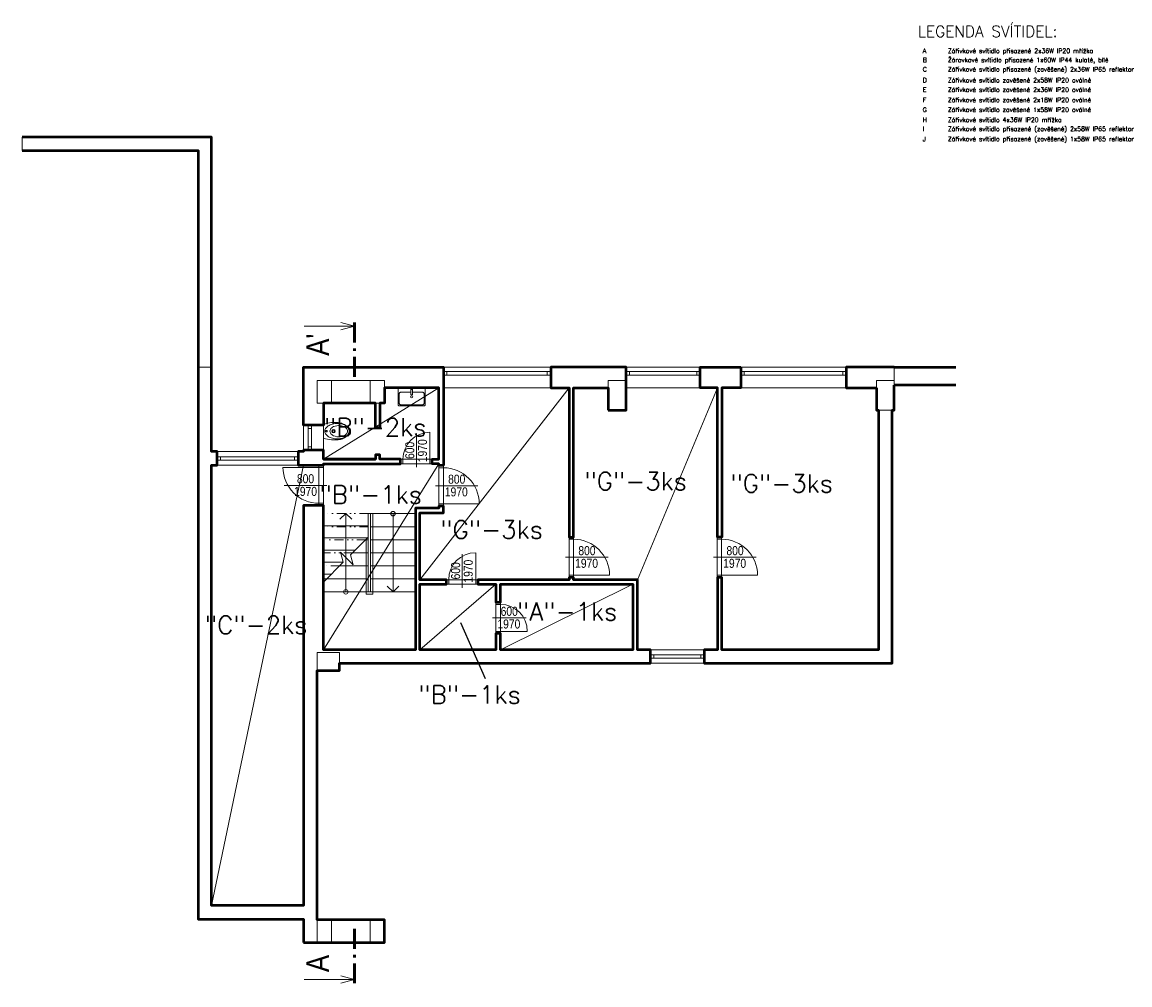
# Model space of a CAD drawing. Header units: millimetres. Extents: x 26913 to 168082, y -32666 to 98813.
# Tile 17 of 19: x 110982 to 135641, y 16142 to 37563. Entities that reach past the tile are written whole.
import ezdxf
from ezdxf.enums import TextEntityAlignment as Align

# ---------------------------------------------------------------- set-up
doc = ezdxf.new("R2010")
doc.units = ezdxf.units.MM
doc.header["$LTSCALE"] = 400
doc.linetypes.add('DIVIDE', pattern=[1.25, 0.5, -0.25, 0, -0.25, 0, -0.25])
doc.layers.get('0').update_dxf_attribs({"color": 250})
doc.layers.add('6-TEXT', color=3, linetype='Continuous')
for name, color, linetype, lineweight in [('B_pohled', 7, 'Continuous', 18), ('B_rozhraní', 7, 'Continuous', 13), ('B_sanita', 7, 'Continuous', 18), ('B_výplně otvorů', 7, 'Continuous', 18), ('B_řez', 7, 'Continuous', 50), ('N_popis', 10, 'Continuous', 13), ('NAD', 7, 'DIVIDE', 18), ('S_tenká', 120, 'Continuous', 18), ('S_tlustá', 220, 'Continuous', 50)]:
    doc.layers.add(name, color=color, linetype=linetype, lineweight=lineweight)
doc.styles.add('ROMANS', font='romans.shx', dxfattribs={"width": 0.8})
doc.styles.get("Standard").update_dxf_attribs({"font": 'ARIALN.TTF'})

# ---------------------------------------------------------------- blocks, each defined once
blk = doc.blocks.new('*U92')
at = {"color": 0}
for p, q in [((0, 75), (2390, 75)), ((0, 75), (0, 0)), ((0, 0), (2390, 0)), ((75, 75), (75, 0)), ((2315, 0), (2315, 75)), ((2390, 0), (2390, 75))]:
    blk.add_line(p, q, dxfattribs=at)
blk = doc.blocks.new('*U93')
at = {"color": 0}
for p, q in [((0, 75), (1650, 75)), ((0, 75), (0, 0)), ((0, 0), (1650, 0)), ((75, 75), (75, 0)), ((1575, 0), (1575, 75)), ((1650, 0), (1650, 75))]:
    blk.add_line(p, q, dxfattribs=at)
blk = doc.blocks.new('*U94')
at = {"color": 0}
for p, q in [((0, 75), (2350, 75)), ((0, 75), (0, 0)), ((0, 0), (2350, 0)), ((75, 75), (75, 0)), ((2275, 0), (2275, 75)), ((2350, 0), (2350, 75))]:
    blk.add_line(p, q, dxfattribs=at)
blk = doc.blocks.new('*U101')
for p, q in [((0, -78), (0, 671)), ((-350, 100), (-350, 0)), ((350, 100), (350, 0))]:
    blk.add_line(p, q)
at = {"linetype": 'ByBlock'}
for p, q in [((300, 100), (300, 700)), ((-300, 100), (-350, 100)), ((-300, 0), (-350, 0)), ((-300, 100), (-300, 0)), ((300, 0), (300, 100)), ((350, 100), (300, 100)), ((350, 0), (300, 0))]:
    blk.add_line(p, q, dxfattribs=at)
at = {"linetype": 'Continuous'}
for p, q in [((300, 100), (-300, 100)), ((300, 0), (-300, 0))]:
    blk.add_line(p, q, dxfattribs=at)
at = {"linetype": 'ByBlock'}
blk.add_arc((300, 100), 600, 90, 180, dxfattribs=at)
at = {"flags": 8}
blk.add_attdef('SIRKA', text='', height=100, rotation=90, dxfattribs=at).set_placement((13, 298), align=Align.BOTTOM_CENTER)
blk.add_attdef('VYSKA', text='', height=100, rotation=90, dxfattribs=at).set_placement((35, 290), align=Align.TOP_CENTER)
blk = doc.blocks.new('*U96')
at = {"linetype": 'ByBlock'}
for p, q in [((-450, 0), (-400, 0)), ((-400, 0), (-400, -100)), ((400, -100), (400, 0)), ((-450, -100), (-400, -100)), ((-400, -100), (-400, -900)), ((400, 0), (450, 0)), ((400, -100), (450, -100))]:
    blk.add_line(p, q, dxfattribs=at)
for p, q in [((-450, -100), (-450, 0)), ((0, 78), (0, -871)), ((450, -100), (450, 0))]:
    blk.add_line(p, q)
at = {"linetype": 'Continuous'}
for p, q in [((-400, 0), (400, 0)), ((-400, -100), (400, -100))]:
    blk.add_line(p, q, dxfattribs=at)
at = {"linetype": 'ByBlock'}
blk.add_arc((-400, -100), 800, 270, 0, dxfattribs=at)
at = {"flags": 8}
blk.add_attdef('SIRKA', text='', height=100, rotation=90, dxfattribs=at).set_placement((13, -397), align=Align.BOTTOM_CENTER)
blk.add_attdef('VYSKA', text='', height=100, rotation=90, dxfattribs=at).set_placement((35, -396), align=Align.TOP_CENTER)
blk = doc.blocks.new('*U97')
for p, q in [((0, -78), (0, 871)), ((-450, 100), (-450, 0)), ((450, 100), (450, 0))]:
    blk.add_line(p, q)
at = {"linetype": 'ByBlock'}
for p, q in [((400, 100), (400, 900)), ((-400, 100), (-450, 100)), ((-400, 100), (-400, 0)), ((400, 0), (400, 100)), ((450, 100), (400, 100)), ((450, 0), (400, 0)), ((-400, 0), (-450, 0))]:
    blk.add_line(p, q, dxfattribs=at)
at = {"linetype": 'Continuous'}
for p, q in [((400, 100), (-400, 100)), ((400, 0), (-400, 0))]:
    blk.add_line(p, q, dxfattribs=at)
at = {"linetype": 'ByBlock'}
blk.add_arc((400, 100), 800, 90, 180, dxfattribs=at)
at = {"flags": 8}
blk.add_attdef('SIRKA', text='', height=100, rotation=90, dxfattribs=at).set_placement((13, 399), align=Align.BOTTOM_CENTER)
blk.add_attdef('VYSKA', text='', height=100, rotation=90, dxfattribs=at).set_placement((35, 390), align=Align.TOP_CENTER)
blk = doc.blocks.new('*U102')
for p, q in [((0, -78), (0, 671)), ((-350, 100), (-350, 0)), ((350, 100), (350, 0))]:
    blk.add_line(p, q)
at = {"linetype": 'ByBlock'}
for p, q in [((300, 100), (300, 700)), ((-300, 100), (-350, 100)), ((-300, 0), (-350, 0)), ((-300, 100), (-300, 0)), ((300, 0), (300, 100)), ((350, 100), (300, 100)), ((350, 0), (300, 0))]:
    blk.add_line(p, q, dxfattribs=at)
at = {"linetype": 'Continuous'}
for p, q in [((300, 100), (-300, 100)), ((300, 0), (-300, 0))]:
    blk.add_line(p, q, dxfattribs=at)
at = {"linetype": 'ByBlock'}
blk.add_arc((300, 100), 600, 90, 180, dxfattribs=at)
at = {"flags": 8}
blk.add_attdef('SIRKA', text='', height=100, rotation=90, dxfattribs=at).set_placement((13, 298), align=Align.BOTTOM_CENTER)
blk.add_attdef('VYSKA', text='', height=100, rotation=90, dxfattribs=at).set_placement((35, 290), align=Align.TOP_CENTER)
blk = doc.blocks.new('*U95')
for p, q in [((0, -78), (0, 671)), ((-350, 100), (-350, 0)), ((350, 100), (350, 0))]:
    blk.add_line(p, q)
at = {"linetype": 'ByBlock'}
for p, q in [((300, 100), (300, 700)), ((-300, 100), (-350, 100)), ((-300, 0), (-350, 0)), ((-300, 100), (-300, 0)), ((300, 0), (300, 100)), ((350, 100), (300, 100)), ((350, 0), (300, 0))]:
    blk.add_line(p, q, dxfattribs=at)
at = {"linetype": 'Continuous'}
for p, q in [((300, 100), (-300, 100)), ((300, 0), (-300, 0))]:
    blk.add_line(p, q, dxfattribs=at)
at = {"linetype": 'ByBlock'}
blk.add_arc((300, 100), 600, 90, 180, dxfattribs=at)
at = {"flags": 8}
blk.add_attdef('SIRKA', text='', height=100, rotation=90, dxfattribs=at).set_placement((13, 298), align=Align.BOTTOM_CENTER)
blk.add_attdef('VYSKA', text='', height=100, rotation=90, dxfattribs=at).set_placement((35, 290), align=Align.TOP_CENTER)
blk = doc.blocks.new('*U103')
for p, q in [((0, -78), (0, 871)), ((-450, 100), (-450, 0)), ((450, 100), (450, 0))]:
    blk.add_line(p, q)
at = {"linetype": 'ByBlock'}
for p, q in [((400, 100), (400, 900)), ((-400, 100), (-450, 100)), ((-400, 0), (-450, 0)), ((-400, 100), (-400, 0)), ((400, 0), (400, 100)), ((450, 100), (400, 100)), ((450, 0), (400, 0))]:
    blk.add_line(p, q, dxfattribs=at)
at = {"linetype": 'Continuous'}
for p, q in [((400, 100), (-400, 100)), ((400, 0), (-400, 0))]:
    blk.add_line(p, q, dxfattribs=at)
at = {"linetype": 'ByBlock'}
blk.add_arc((400, 100), 800, 90, 180, dxfattribs=at)
at = {"flags": 8}
blk.add_attdef('SIRKA', text='', height=100, rotation=90, dxfattribs=at).set_placement((13, 398), align=Align.BOTTOM_CENTER)
blk.add_attdef('VYSKA', text='', height=100, rotation=90, dxfattribs=at).set_placement((35, 390), align=Align.TOP_CENTER)
blk = doc.blocks.new('*U70')
at = {"color": 0}
for p, q in [((0, 75), (1200, 75)), ((0, 75), (0, 0)), ((0, 0), (1200, 0)), ((75, 75), (75, 0)), ((1125, 0), (1125, 75)), ((1200, 0), (1200, 75))]:
    blk.add_line(p, q, dxfattribs=at)
blk = doc.blocks.new('*U98')
for p, q in [((0, -78), (0, 871)), ((-450, 100), (-450, 0)), ((450, 100), (450, 0))]:
    blk.add_line(p, q)
at = {"linetype": 'ByBlock'}
for p, q in [((400, 100), (400, 900)), ((-400, 100), (-450, 100)), ((-400, 0), (-450, 0)), ((-400, 100), (-400, 0)), ((400, 0), (400, 100)), ((450, 100), (400, 100)), ((450, 0), (400, 0))]:
    blk.add_line(p, q, dxfattribs=at)
at = {"linetype": 'Continuous'}
for p, q in [((400, 100), (-400, 100)), ((400, 0), (-400, 0))]:
    blk.add_line(p, q, dxfattribs=at)
at = {"linetype": 'ByBlock'}
blk.add_arc((400, 100), 800, 90, 180, dxfattribs=at)
at = {"flags": 8}
blk.add_attdef('SIRKA', text='', height=100, rotation=90, dxfattribs=at).set_placement((13, 398), align=Align.BOTTOM_CENTER)
blk.add_attdef('VYSKA', text='', height=100, rotation=90, dxfattribs=at).set_placement((35, 390), align=Align.TOP_CENTER)
blk = doc.blocks.new('*U99')
at = {"color": 0}
for p, q in [((0, 75), (1800, 75)), ((0, 75), (0, 0)), ((0, 0), (1800, 0)), ((75, 75), (75, 0)), ((1725, 0), (1725, 75)), ((1800, 0), (1800, 75))]:
    blk.add_line(p, q, dxfattribs=at)
blk = doc.blocks.new('*U100')
at = {"color": 0}
for p, q in [((0, 75), (560, 75)), ((0, 75), (0, 0)), ((0, 0), (560, 0)), ((75, 75), (75, 0)), ((485, 0), (485, 75)), ((560, 0), (560, 75))]:
    blk.add_line(p, q, dxfattribs=at)
blk = doc.blocks.new('*U104')
at = {"ltscale": 5}
for p, q in [((34.8, 0), (0, 0)), ((32.31, 2.61), (34.8, 0)), ((32.31, -2.61), (34.8, 0))]:
    blk.add_line(p, q, dxfattribs=at)
blk.add_circle((0, 0), 1, dxfattribs=at)
blk = doc.blocks.new('*U105')
at = {"ltscale": 5}
for p, q in [((34.8, 0), (0, 0)), ((32.31, 2.61), (34.8, 0)), ((32.31, -2.61), (34.8, 0))]:
    blk.add_line(p, q, dxfattribs=at)
blk.add_circle((0, 0), 1, dxfattribs=at)
blk = doc.blocks.new('UMYVADLO_PULT_600X400')
blk.add_lwpolyline([(300, 25), (300, 375, 0.414214), (275, 400), (-275, 400, 0.414214), (-300, 375), (-300, 25, 0.414214), (-275, 0), (275, 0, 0.414214)], format="xyb", close=True)
blk.add_lwpolyline([(15, 100), (250, 100, 0.414214), (275, 125), (275, 350, 0.414214), (250, 375), (-250, 375, 0.414214), (-275, 350), (-275, 125, 0.414214), (-250, 100), (-15, 100)], format="xyb")
blk.add_lwpolyline([(-15, 70), (-20, 70), (-20, 30), (20, 30), (20, 70), (15, 70)])
blk.add_lwpolyline([(-15, 155), (-15, 35), (15, 35), (15, 155)], close=True)
blk.add_circle((0, 200), 25)
blk = doc.blocks.new('A$C0BE674CB')
blk.add_line((-150.592724, 0), (150.592724, 0))
for centre, radius in [((0.013214, -225.145218), 37.5), ((0.013214, -225.145218), 24), ((-0.000015, -69.792725), 17.5)]:
    blk.add_circle(centre, radius)
for centre, radius, start, end in [((-150.592747, -4), 4, 89.9852599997, 163.163498), ((35.54599, -284.333954), 149.405289, 119.906661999, 156.7666240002), ((-0.000015, -222.534195), 78.11203, 90, 119.906661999), ((-0.000015, -141.108673), 111.985252, 57.1394809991, 90.0000759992), ((-0.000015, -222.534195), 78.11203, 60.093338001, 90), ((-35.546021, -284.333954), 149.405289, 23.2333759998, 60.093338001), ((-38.25827, -200.336365), 182.494919, 31.5552829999, 57.1394809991), ((-169.67754, -341.915284), 295.374023, 353.8547900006, 23.23349), ((-191.542118, -294.472382), 362.376892, 15.0042569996, 31.5553740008), ((-791.895573, -289.012238), 988.640137, 6.2498699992, 16.8248749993), ((-246.82349, -309.289276), 419.609497, 359.5397489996, 15.0042649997), ((-520.29279, -259.264405), 715.413086, 358.1969679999, 6.2498699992), ((24.889042, -410.808167), 134, 207.6050609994, 243.6271099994), ((-73.15435, -355.656739), 248.270081, 310.8612060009, 332.2022550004), ((-153.260212, -343.682923), 278.861816, 332.3949969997, 353.8547900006), ((-113.051106, -342.15326), 280.46167, 324.2046809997, 338.9079900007), ((-210.403385, -283.300446), 403.42392, 332.2023390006, 346.2259060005), ((-178.213001, -316.362122), 350.542023, 338.4063799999, 352.4776460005), ((-230.799412, -309.41803), 403.5849, 352.4776540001, 359.5397489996), ((-277.253987, -266.912293), 472.253998, 346.2259289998, 358.1977310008), ((-0.013245, -460.979798), 78, 270, 296.3728959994), ((-0.000015, -481.597138), 98.548065, 270, 283.3984169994), ((-0.000015, -477.756806), 98.373566, 270.0000739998, 287.0153729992), ((-13.600356, -424.501892), 157.240784, 283.3984189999, 310.8612060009), ((-11.864981, -438.985474), 138.919754, 287.0153749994, 308.1805950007), ((-53.054817, -385.416535), 206.493668, 307.5571400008, 325.0084800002)]:
    blk.add_arc(centre, radius, start, end)
at = {"extrusion": (0, 0, -1)}
for centre, radius, start, end in [((-520.292782, -259.264405), 715.413086, 358.1969679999, 6.2498699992), ((-791.895565, -289.012238), 988.640137, 6.2498699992, 16.8248749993), ((-246.823452, -309.289276), 419.609497, 359.5398480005, 15.0043719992), ((-191.54208, -294.472382), 362.376892, 15.0043719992, 31.5555040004), ((-169.677501, -341.915284), 295.374023, 353.8549040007, 23.2335890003), ((-38.25824, -200.336365), 182.494919, 31.5552829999, 57.1394770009), ((0.000015, -141.108673), 111.985252, 57.1394770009, 90.0000639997), ((-150.592708, -4), 4, 90.0003440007, 163.1746519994), ((-277.253963, -266.912293), 472.253998, 346.2251510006, 358.1969679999), ((-210.403347, -283.300446), 403.42392, 332.2024770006, 346.2260279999), ((-230.799373, -309.41803), 403.5849, 352.4777760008, 359.5398480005), ((-178.212963, -316.362122), 350.542023, 338.4065090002, 352.4777760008), ((-113.051067, -342.15326), 280.46167, 324.2048720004, 338.908164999), ((-73.154323, -355.656739), 248.270081, 310.8609919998, 332.2020419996), ((-153.260174, -343.682923), 278.861816, 332.3951570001, 353.8549040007), ((24.889073, -410.808167), 134, 207.605064, 243.627106), ((-53.05479, -385.416535), 206.493668, 307.5569150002, 325.0082629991), ((-13.600326, -424.501892), 157.240784, 283.3983459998, 310.8611600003), ((-11.864948, -438.985474), 138.919754, 287.0154879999, 308.1806949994), ((-0.013214, -460.979798), 78, 270, 296.3729099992), ((0.000015, -477.756806), 98.373566, 270.0000759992, 287.015381), ((0.000015, -481.597138), 98.548065, 270, 283.3984070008)]:
    blk.add_arc(centre, radius, start, end, dxfattribs=at)
blk = doc.blocks.new('*U166')
at = {"color": 0, "linetype": 'ByBlock'}
for p, q in [((0, 11.27), (11.25, 11.27)), ((-0.01, -134.07), (11.24, -134.07))]:
    blk.add_line(p, q, dxfattribs=at)
at = {"color": 0, "linetype": 'ByBlock', "const_width": 0.63}
for points in [[(0, 12.15), (0, 7.65)], [(0, 6.39), (0, 5.76)], [(0, 4.5), (0, 0)], [(-0.01, -127.3), (-0.01, -122.8)], [(-0.01, -129.19), (-0.01, -128.56)], [(-0.01, -134.95), (-0.01, -130.45)]]:
    blk.add_lwpolyline(points, dxfattribs=at)
at = {"color": 0, "linetype": 'ByBlock'}
for points in [[(3.05, 12.09), (0, 11.27), (3.05, 10.44)], [(3.04, -134.9), (-0.01, -134.07), (3.05, -133.27)]]:
    blk.add_lwpolyline(points, dxfattribs=at)
blk.add_attdef('ŘEZ_1K', (5.73, 9.63), '', height=5, rotation=269.9958, dxfattribs=at)
at = {"color": 0, "linetype": 'ByBlock', "flags": 12}
blk.add_attdef('ŘEZ_2K', text='', height=5, rotation=269.9958, dxfattribs=at).set_placement((5.72, -132.43), align=Align.RIGHT)

msp = doc.modelspace()

# ---------------------------------------------------------------- linework, layer by layer
at = {"layer": '6-TEXT'}
msp.add_line((121300, 22950), (120750, 24200), dxfattribs=at)
at = {"layer": 'B_pohled'}
for p, q in [((118688, 24887), (118688, 26627)), ((118738, 26627), (118738, 24887)), ((118788, 26627), (118788, 24837)), ((118638, 24837), (118638, 26052))]:
    msp.add_line(p, q, dxfattribs=at)
for points in [[(117688, 27837), (120258, 29427)], [(119838, 25157), (123158, 29427)], [(124678, 25157), (126458, 29427)], [(115198, 17907), (117248, 27707)], [(117688, 23597), (120258, 27737)], [(119738, 26627), (118688, 26627)], [(117688, 26357), (118688, 26357)], [(119738, 26337), (118738, 26337)], [(118688, 26102), (118294, 25708), (118354, 25485), (118071, 25768), (118131, 25545), (117688, 25102)], [(117688, 26087), (118673, 26087)], [(118688, 26047), (118633, 26047)], [(119738, 26047), (118738, 26047)], [(117688, 25817), (118403, 25817)], [(118688, 25757), (118343, 25757)], [(119738, 25757), (118738, 25757)], [(117688, 25547), (118130, 25547)], [(118688, 25467), (118053, 25467)], [(119738, 25467), (118738, 25467)], [(117688, 25277), (117863, 25277)], [(118688, 25177), (117688, 25177)], [(119738, 25177), (118738, 25177)], [(119838, 23597), (121528, 25057)], [(121628, 23597), (124578, 25057)], [(119738, 24887), (117688, 24887)], [(118788, 24837), (118638, 24837)]]:
    msp.add_lwpolyline(points, dxfattribs=at)
at = {"layer": 'B_pohled', "linetype": 'DIVIDE'}
for points in [[(118688, 26627), (117688, 26627)], [(118688, 26337), (117688, 26337)], [(118633, 26047), (117688, 26047)], [(118343, 25757), (117688, 25757)], [(118053, 25467), (117688, 25467)]]:
    msp.add_lwpolyline(points, dxfattribs=at)
at = {"layer": 'B_rozhraní', "ltscale": 2}
for p, q in [((117868, 29587), (117868, 29087)), ((118728, 29587), (118728, 29087)), ((117868, 17587), (117868, 17087)), ((118728, 17587), (118728, 17087))]:
    msp.add_line(p, q, dxfattribs=at)
for points in [[(117548, 29087), (117548, 29587), (119048, 29587), (119048, 29427)], [(124028, 29427), (124028, 29587), (124428, 29587)], [(129998, 29427), (129998, 29587), (130398, 29587)], [(117688, 29087), (117548, 29087)], [(118848, 29087), (118948, 29087)], [(130348, 28927), (130048, 28927)], [(118048, 23297), (118048, 23537), (117548, 23537), (117548, 23137)], [(117548, 17087), (117548, 17587)]]:
    msp.add_lwpolyline(points, dxfattribs=at)
at = {"layer": 'B_výplně otvorů'}
for p, q in [((122748, 29887), (120358, 29887)), ((126078, 29887), (124428, 29887)), ((126978, 29887), (129328, 29887)), ((122748, 29427), (120358, 29427)), ((124428, 29427), (126078, 29427)), ((129328, 29427), (126978, 29427)), ((117248, 28597), (117248, 28037)), ((117688, 28597), (117688, 28037)), ((117123, 28007), (115323, 28007)), ((117123, 27707), (115323, 27707))]:
    msp.add_line(p, q, dxfattribs=at)
for points in [[(124968, 23597), (126168, 23597)], [(124968, 23297), (126168, 23297)]]:
    msp.add_lwpolyline(points, dxfattribs=at)
at = {"layer": 'B_řez'}
for points in [[(114898, 29887), (114898, 17607), (117248, 17607), (117248, 17087)], [(117248, 17087), (119048, 17087), (119048, 17587), (117548, 17587), (117548, 23137), (118048, 23137), (118048, 23297), (124968, 23297), (124968, 23597), (124678, 23597), (124678, 25157), (123258, 25157), (123258, 25207), (123158, 25207), (123158, 25157), (121128, 25157), (121128, 25057), (121528, 25057), (121528, 24657), (121628, 24657), (121628, 25057), (124578, 25057), (124578, 23597), (121628, 23597), (121628, 23957), (121528, 23957), (121528, 23597), (119838, 23597), (119838, 25057), (120428, 25057), (120428, 25157), (119838, 25157), (119838, 26647), (120358, 26647), (120358, 26797), (120258, 26797), (120258, 26747), (119738, 26747), (119738, 23597), (117688, 23597), (117688, 26807), (117248, 26807), (117248, 17907), (115198, 17907), (115198, 27707), (115323, 27707), (115323, 28007), (115198, 28007), (115198, 29887)], [(130398, 29887), (129328, 29887), (129328, 29427), (129998, 29427)], [(129998, 29427), (129998, 28927), (130048, 28927), (130048, 23597), (126558, 23597), (126558, 25207), (126458, 25207), (126458, 23597), (126168, 23597), (126168, 23297), (130348, 23297), (130348, 28927), (130398, 28927), (130398, 29487)], [(117688, 27837), (117688, 28037), (117248, 28037), (117248, 28007), (117123, 28007), (117123, 27707), (117688, 27707), (117688, 27737), (119408, 27737), (119408, 27837), (118948, 27837), (118948, 27937), (118848, 27937), (118848, 27837), (117688, 27837), (118848, 27837)]]:
    msp.add_lwpolyline(points, dxfattribs=at)
for points in [[(120358, 27697), (120258, 27697), (120258, 27737), (120108, 27737), (120108, 27837), (120258, 27837), (120258, 29427), (119048, 29427), (119048, 29087), (118948, 29087), (118948, 28537), (118848, 28537), (118848, 29087), (117688, 29087), (117688, 28597), (117248, 28597), (117248, 29887), (120358, 29887)], [(124028, 28927), (124428, 28927), (124428, 29887), (122748, 29887), (122748, 29427), (123158, 29427), (123158, 26107), (123258, 26107), (123258, 29427), (124028, 29427)], [(126978, 29887), (126978, 29427), (126558, 29427), (126558, 26107), (126458, 26107), (126458, 29427), (126078, 29427), (126078, 29887)]]:
    msp.add_lwpolyline(points, close=True, dxfattribs=at)
at = {"layer": 'NAD', "linetype": 'DIVIDE', "ltscale": 5}
msp.add_line((110982, 34707), (110982, 35007), dxfattribs=at)
at = {"layer": 'S_tenká', "ltscale": 2}
for points in [[(115198, 29887), (114898, 29887)], [(130398, 29487), (130398, 29887)]]:
    msp.add_lwpolyline(points, dxfattribs=at)
at = {"layer": 'S_tlustá'}
for p, q in [((130398, 29887), (131770, 29887)), ((131770, 29487), (130398, 29487))]:
    msp.add_line(p, q, dxfattribs=at)
for points in [[(115198, 29887), (115198, 35007), (110982, 35007)], [(110982, 34707), (114898, 34707), (114898, 29887)]]:
    msp.add_lwpolyline(points, dxfattribs=at)

# ---------------------------------------------------------------- block references
at = {"layer": 'B_pohled', "xscale": 50, "yscale": 50, "zscale": 50}
for name, p, rotation in [('*U105', (119238, 26627), 269.9999999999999), ('*U104', (118188, 24887), 89.99999999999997)]:
    msp.add_blockref(name, p, dxfattribs=dict(at, rotation=rotation))
at = {"layer": 'B_sanita', "xscale": -1}
for name, p, rotation in [('UMYVADLO_PULT_600X400', (119653, 29427), 180), ('A$C0BE674CB', (117688, 28462), 90)]:
    msp.add_blockref(name, p, dxfattribs=dict(at, rotation=rotation))
at = {"layer": 'B_výplně otvorů', "xscale": -1}
for name, p, rotation in [('*U92', (120358, 29787), 180), ('*U93', (124428, 29787), 180), ('*U94', (126978, 29787), 180), ('*U100', (117348, 28037), 270), ('*U99', (115323, 27894), 180), ('*U70', (124968, 23484), 180)]:
    msp.add_blockref(name, p, dxfattribs=dict(at, rotation=rotation))
at = {"layer": 'B_výplně otvorů'}
ref = msp.add_blockref('*U101', (119758, 27737), dxfattribs=at)
ref.add_attrib('VYSKA', '1970', dxfattribs={"layer": '0', "height": 200, "rotation": 90}).set_placement((119792, 28027), align=Align.TOP_CENTER)
ref.add_attrib('SIRKA', '600', dxfattribs={"layer": '0', "height": 200, "rotation": 90}).set_placement((119771, 28035), align=Align.BOTTOM_CENTER)
ref = msp.add_blockref('*U96', (117688, 27257), dxfattribs=dict(at, rotation=270))
ref.add_attrib('VYSKA', '1970', dxfattribs={"layer": '0', "height": 200, "rotation": 360}).set_placement((117291, 27222), align=Align.TOP_CENTER)
ref.add_attrib('SIRKA', '800', dxfattribs={"layer": '0', "height": 200, "rotation": 360}).set_placement((117290, 27244), align=Align.BOTTOM_CENTER)
ref = msp.add_blockref('*U97', (120258, 27247), dxfattribs=dict(at, rotation=270))
ref.add_attrib('VYSKA', '1970', dxfattribs={"layer": '0', "height": 200}).set_placement((120647, 27212), align=Align.TOP_CENTER)
ref.add_attrib('SIRKA', '800', dxfattribs={"layer": '0', "height": 200}).set_placement((120656, 27234), align=Align.BOTTOM_CENTER)
ref = msp.add_blockref('*U103', (123158, 25657), dxfattribs=dict(at, rotation=270))
ref.add_attrib('VYSKA', '1970', dxfattribs={"layer": '0', "height": 200}).set_placement((123547, 25622), align=Align.TOP_CENTER)
ref.add_attrib('SIRKA', '800', dxfattribs={"layer": '0', "height": 200}).set_placement((123555, 25644), align=Align.BOTTOM_CENTER)
ref = msp.add_blockref('*U98', (126454, 25657), dxfattribs=dict(at, rotation=270))
ref.add_attrib('VYSKA', '1970', dxfattribs={"layer": '0', "height": 200}).set_placement((126844, 25622), align=Align.TOP_CENTER)
ref.add_attrib('SIRKA', '800', dxfattribs={"layer": '0', "height": 200}).set_placement((126852, 25644), align=Align.BOTTOM_CENTER)
ref = msp.add_blockref('*U95', (120778, 25057), dxfattribs=at)
ref.add_attrib('VYSKA', '1970', dxfattribs={"layer": '0', "height": 200, "rotation": 90}).set_placement((120812, 25347), align=Align.TOP_CENTER)
ref.add_attrib('SIRKA', '600', dxfattribs={"layer": '0', "height": 200, "rotation": 90}).set_placement((120791, 25355), align=Align.BOTTOM_CENTER)
ref = msp.add_blockref('*U102', (121528, 24307), dxfattribs=dict(at, rotation=270))
ref.add_attrib('VYSKA', '1970', dxfattribs={"layer": '0', "height": 200}).set_placement((121817, 24272), align=Align.TOP_CENTER)
ref.add_attrib('SIRKA', '600', dxfattribs={"layer": '0', "height": 200}).set_placement((121825, 24294), align=Align.BOTTOM_CENTER)
at = {"layer": 'N_popis'}
ref = msp.add_blockref('*U166', (118382, 17389), dxfattribs=dict(at, xscale=99.99999999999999, yscale=99.99999999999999, zscale=99.99999999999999, rotation=180.0045895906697))
ref.add_attrib('ŘEZ_1K', 'A', (117809, 16426), dxfattribs={"layer": '0', "color": 0, "linetype": 'ByBlock', "height": 500, "rotation": 90.0004})
ref.add_attrib('ŘEZ_2K', "A'", dxfattribs={"layer": '0', "color": 0, "linetype": 'ByBlock', "height": 500, "rotation": 90.0004}).set_placement((117809, 30632), align=Align.RIGHT)

# ---------------------------------------------------------------- texts
at = {"layer": '6-TEXT', "color": 5, "ltscale": 25, "style": 'ROMANS'}
msp.add_text('LEGENDA SVÍTIDEL:', height=250, dxfattribs=at).set_placement((130920, 37233))
at = {"layer": '6-TEXT', "style": 'ROMANS'}
for s, height, p in [('Zářivkové svítidlo přisazené 2x36W IP20 mřížka', 100, (131590, 36876)), ('Žárovkové svítidlo přisazené 1x60W IP44 kulaté, bílé', 100, (131590, 36672)), ('Zářivkové svítidlo přisazené (zavěšené) 2x36W IP65 reflektor', 100, (131590, 36464)), ('Zářivkové svítidlo zavěšené 2x58W IP20 oválné', 100, (131590, 36223)), ('Zářivkové svítidlo zavěšené 2x36W IP20 oválné', 100, (131590, 36010)), ('Zářivkové svítidlo zavěšené 2x18W IP20 oválné', 100, (131590, 35782)), ('Zářivkové svítidlo zavěšené 1x58W IP20 oválné', 100, (131590, 35565)), ('Zářivkové svítidlo 4x36W IP20 mřížka', 100, (131590, 35340)), ('Zářivkové svítidlo přisazené (zavěšené) 2x58W IP65 reflektor', 100, (131590, 35140)), ('Zářivkové svítidlo přisazené (zavěšené) 1x58W IP65 reflektor', 100, (131590, 34913)), ('"B"-2ks', 400, (117700, 28350)), ('"G"-3ks', 400, (123500, 27150)), ('"G"-3ks', 400, (126750, 27100)), ('"B"-1ks', 400, (117600, 26850)), ('"G"-3ks', 400, (120292, 26073)), ('"A"-1ks', 400, (122000, 24250)), ('"C"-2ks', 400, (115050, 23950)), ('"B"-1ks', 400, (119800, 22400))]:
    msp.add_text(s, height=height, dxfattribs=at).set_placement(p)
at = {"layer": '6-TEXT', "color": 2, "style": 'ROMANS'}
for s, p in [('A', (131031, 36876)), ('B', (131031, 36672)), ('C', (131031, 36464)), ('D', (131031, 36223)), ('E', (131031, 36010)), ('F', (131031, 35782)), ('G', (131031, 35565)), ('H', (131031, 35340)), ('I', (131031, 35140)), ('J', (131031, 34913))]:
    msp.add_text(s, height=100, dxfattribs=at).set_placement(p)

doc.saveas('drawing.dxf')
